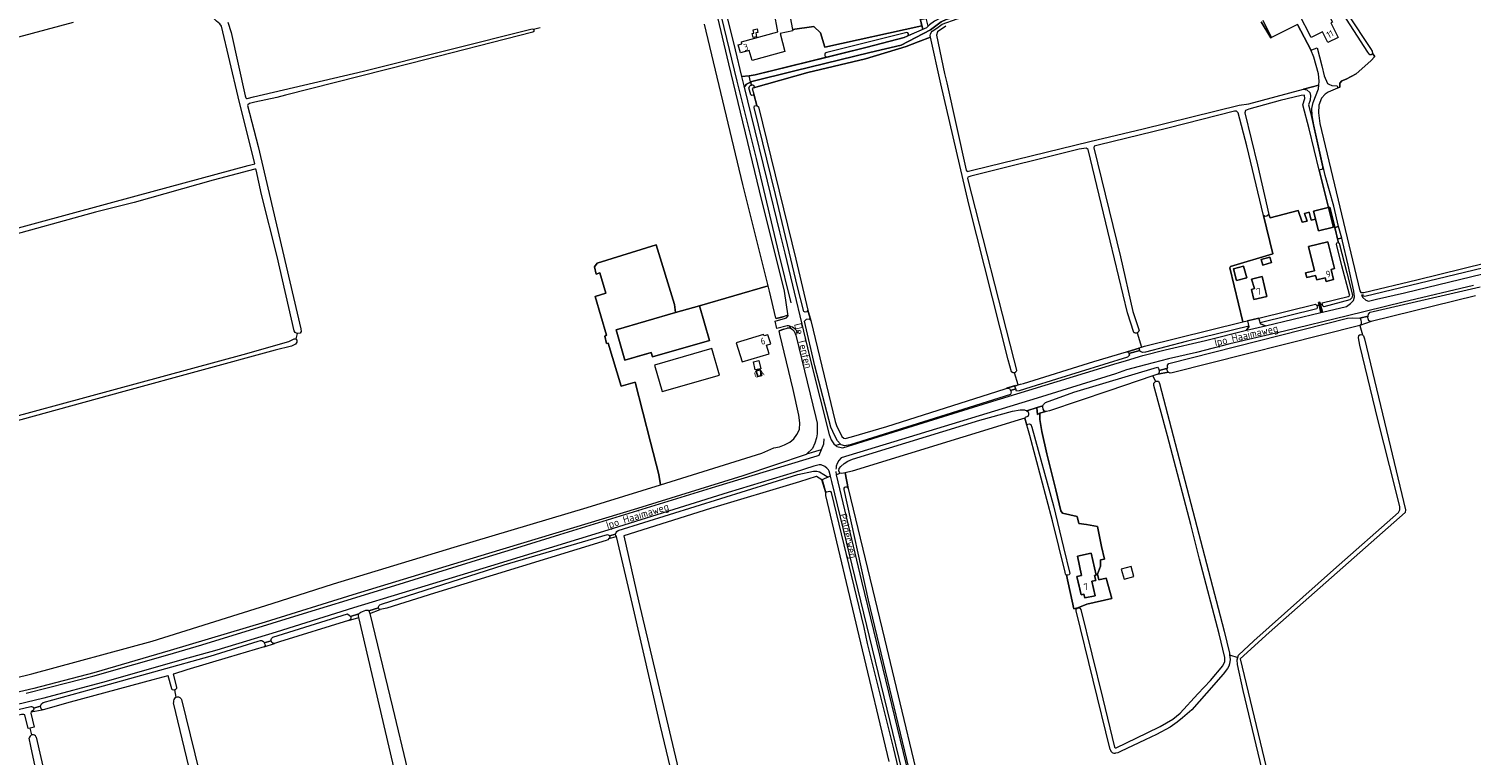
# Model space of a CAD drawing. Header units: metres. Extents: x 209813 to 223847, y 571801 to 587119.
# Tile 177 of 256: x 215390 to 216248, y 578724 to 579156. Entities that reach past the tile are written whole.
import ezdxf
from ezdxf.enums import TextEntityAlignment as Align

# ---------------------------------------------------------------- set-up
doc = ezdxf.new("R2010")
doc.units = ezdxf.units.M
for name, color, linetype, lineweight in [('B-RO-GK-BESCHOEIING-G', 8, 'GK-BESCHOEIING', 0), ('B-RO-GR-BOUWLAND-GV', 8, 'Continuous', 0), ('B-RO-GR-GRAS-GV', 8, 'Continuous', 0), ('B-RO-GR-GROENVOORZIENING-GV', 8, 'Continuous', 0), ('B-RO-OG-BEBOUWING-GV', 8, 'Continuous', 0), ('B-RO-OG-BEBOUWING-T18', 8, 'Continuous', 0), ('B-RO-OG-TERREIN_CULTUURSCHEIDING-GV', 8, 'Continuous', 0), ('B-RO-OG-TERREIN_ERF-GV', 8, 'Continuous', 0), ('B-RO-OG-TOPOGRAFIE-T18', 8, 'Continuous', 0), ('B-RO-OG-WATER_GREPPEL-GV', 8, 'Continuous', 0), ('B-RO-OG-WEG-GV', 8, 'Continuous', 0), ('B-RO-VH-ONVERHARD-GV', 8, 'Continuous', 0), ('B-RO-VH-VERHARDING_BETONSTRAATSTEEN-GV', 8, 'Continuous', 0), ('B-RO-VH-VERHARDING_PUIN-GV', 8, 'Continuous', 0)]:
    doc.layers.add(name, color=color, linetype=linetype, lineweight=lineweight)
doc.styles.add('NLCS-ISO-M200-T18', font='txt', dxfattribs={"height": 0.36})
doc.linetypes.add('GK-BESCHOEIING', pattern='A,30,-5,[1,NLCS.shx,S=1,R=0,X=0,Y=0],-5', length=40)

msp = doc.modelspace()

# ---------------------------------------------------------------- linework, layer by layer
at = {"layer": 'B-RO-GK-BESCHOEIING-G', "flags": 128}
for points in [[(215834.504, 578983.705), (215837.107, 578984.401)], [(215837.107, 578984.401), (215839.387, 578984.986)], [(215841.326, 578985.82), (215839.387, 578984.986)], [(215839.077, 578977.4), (215836.382, 578976.358)], [(215839.077, 578977.4), (215841.05, 578977.986)], [(215842.92, 578978.155), (215841.05, 578977.986)]]:
    msp.add_lwpolyline(points, dxfattribs=at)
at = {"layer": 'B-RO-GR-BOUWLAND-GV', "flags": 128}
for points in [[(215821.185, 579117.48), (215823.011, 579110.806), (215823.944, 579109.939), (215846.17, 579019.156), (215853.5, 578988.696), (215855.147, 578982.701), (215869.681, 578922.369), (215870.386, 578919.996), (215873.581, 578913.444), (215874.8, 578912.555), (215875.673, 578912.366), (215879.361, 578913.319), (215900.392, 578919.486), (215965.976, 578940.369), (215977.065, 578943.929), (215977.142, 578943.662), (215978.62, 578944.189), (215976.485, 578951.517), (215976.144, 578951.457), (215975.798, 578951.466), (215975.627, 578951.497), (215975.46, 578951.544), (215975.144, 578951.687), (215974.999, 578951.782), (215974.769, 578951.967), (215972.733, 578959.092), (215949.377, 579051.969), (215932.579, 579123.652), (215926.368, 579151.376), (215919.201, 579148.771), (215912.014, 579145.841), (215887.755, 579138.585), (215853.48, 579130.398), (215820.964, 579121.316), (215820.309, 579120.965)], [(216130.378, 579022.381), (216124.674, 579045.136), (216114.752, 579086.698), (216109.744, 579106.28), (216108.771, 579107.462), (216107.501, 579107.321), (216067.762, 579097.174), (216026.394, 579087.126), (216023.873, 579086.485), (216023.67, 579085.591), (216039.579, 579020.522), (216046.936, 578987.898), (216050.677, 578976.717), (216050.578, 578976.367), (216050.509, 578976.194), (216050.425, 578976.028), (216050.208, 578975.725), (216050.078, 578975.59), (216049.783, 578975.363), (216049.449, 578975.198), (216052.125, 578966.798), (216053.84, 578967.265), (216112.545, 578981.787), (216104.788, 579013.989), (216105.032, 579014.753)]]:
    msp.add_lwpolyline(points, close=True, dxfattribs=at)
for points in [[(216049.449, 578975.198), (216049.09, 578975.101), (216048.904, 578975.08), (216048.532, 578975.092), (216048.169, 578975.176), (216047.996, 578975.245), (216047.83, 578975.33), (216047.607, 578975.473), (216043.821, 578987.271), (216033.548, 579030.172), (216020.451, 579084.574), (216019.198, 579085.218), (216014.911, 579084.774), (215950.564, 579068.599), (215948.757, 579068.004), (215948.581, 579067.252), (215976.048, 578959.189), (215977.758, 578953.02), (215977.674, 578952.682), (215977.615, 578952.518), (215977.451, 578952.213), (215977.346, 578952.075), (215977.099, 578951.832), (215976.958, 578951.731), (215976.808, 578951.644), (215976.485, 578951.517)], [(215978.62, 578944.189), (215980.064, 578944.704), (215981.907, 578945.124), (216023.678, 578958.133), (216043.155, 578964.011), (216043.615, 578963.88), (216050.637, 578966.031), (216050.53, 578966.364), (216052.125, 578966.798)], [(215901.878, 578719.824), (215884.952, 578790.449), (215864.142, 578878.331), (215864.094, 578879.855), (215861.8, 578887.689), (215858.569, 578889.55), (215858.384, 578889.593), (215848.541, 578886.38), (215795.402, 578870.486), (215743.863, 578854.239), (215752.517, 578815.481), (215783.389, 578685.36)]]:
    msp.add_lwpolyline(points, dxfattribs=at)
at = {"layer": 'B-RO-GR-GRAS-GV', "flags": 128}
for points in [[(215921.308, 579158.252), (215920.249, 579162.515), (215910.694, 579202.308), (215910.201, 579202.248), (215883.698, 579197.381), (215826.914, 579184.228), (215831.048, 579167.558), (215841.632, 579169.675), (215844.314, 579156.035), (215856.912, 579157.835), (215860.875, 579153.962), (215863.592, 579145.598)], [(216163.314, 579049.993), (216163.526, 579050.047), (216157.887, 579072.2), (216151.915, 579096.816), (216148.163, 579111.211), (216149.331, 579114.936), (216149.131, 579116.694), (216148.974, 579116.851), (216147.251, 579116.651), (216134.713, 579113.649), (216116.109, 579108.484), (216114.11, 579107.818), (216113.744, 579106.45), (216121.123, 579075.4), (216128.04, 579045.697), (216128.658, 579043.88), (216145.432, 579048.198), (216147.87, 579041.194), (216150.78, 579041.723), (216149.228, 579046.464), (216152.014, 579047.153), (216153.214, 579042.464), (216155.789, 579042.987), (216154.577, 579047.787)], [(216050.637, 578966.031), (216043.615, 578963.88), (216044.416, 578963.651), (216044.66, 578962.879), (216051.059, 578964.718)], [(215977.065, 578943.929), (215971.807, 578942.311), (215973.408, 578942.151), (215974.106, 578940.966), (215977.231, 578941.957), (215976.779, 578943.272), (215977.142, 578943.662)], [(215739.513, 578853.809), (215739.091, 578854.432), (215738.938, 578855.353), (215735.21, 578854.205), (215735.436, 578853.252), (215734.98, 578852.599)], [(215586.099, 578805.679), (215585.883, 578806.68), (215586.106, 578807.736), (215581.015, 578806.165), (215581.169, 578805.94), (215581.226, 578805.32), (215581.03, 578804.424), (215579.936, 578803.731)], [(215592.049, 578809.572), (215592.652, 578807.983), (215598.784, 578810.349), (215598.043, 578810.662), (215597.798, 578811.347)], [(215535.699, 578790.132), (215534.873, 578790.217), (215534.242, 578790.738), (215533.724, 578791.694), (215529.682, 578790.476), (215529.991, 578789.808), (215530.235, 578788.967), (215529.653, 578788.111)], [(215397.347, 578750.656), (215396.852, 578751.268), (215396.477, 578752.486), (215396.469, 578752.723), (215392.321, 578751.612), (215392.395, 578751.391), (215392.365, 578750.295), (215390.8, 578749.447)]]:
    msp.add_lwpolyline(points, close=True, dxfattribs=at)
for points in [[(215318.948, 578754.388), (215391.256, 578771.987), (215462.943, 578791.511), (215534.455, 578813.919), (215570.839, 578825.674), (215642.865, 578847.567), (215721.951, 578871.107), (215765.635, 578884.696), (215764.6, 578890.912), (215759.625, 578910.174), (215750.502, 578945.778), (215742.163, 578943.511), (215734.543, 578969.017), (215733.484, 578968.911), (215732.532, 578973.356), (215733.59, 578973.779), (215726.817, 578996.957), (215733.061, 578998.862), (215729.569, 579010.927), (215727.346, 579010.186), (215726.288, 579014.525), (215727.941, 579016.721), (215763.055, 579027.769), (215774.019, 578992.194), (215774.643, 578987.322), (215788.932, 578991.436), (215829.738, 579003.307), (215814.765, 579063.632), (215791.799, 579159.2)], [(215507.955, 579160.355), (215509.906, 579154.2), (215518.309, 579116.551), (215518.805, 579115.22), (215519.084, 579114.947), (215519.492, 579114.895), (215523.223, 579115.953), (215588.846, 579131.197), (215689.246, 579156.5), (215690.044, 579156.219), (215693.947, 579157.281)], [(215935.491, 579157.935), (215930.725, 579154.603), (215930.036, 579152.58), (215934.784, 579129.899), (215936.086, 579124.174), (215947.754, 579072.117), (215948.374, 579071.482), (215951.398, 579072.123), (216021.389, 579089.305), (216053.021, 579096.762), (216110.239, 579110.965), (216116.055, 579111.735), (216148.599, 579120.427), (216157.763, 579122.768), (216157.87, 579125.313), (216157.473, 579129.546), (216154.695, 579139.468), (216152.975, 579143.833), (216144.961, 579159.069), (216129.152, 579151.02), (216123.309, 579160.623)], [(216175.152, 579164.676), (216188.491, 579144.729), (216189.572, 579143.09), (216189.681, 579141.814), (216191.009, 579139.941), (216188.786, 579137.313), (216179.9, 579129.593), (216174.073, 579126.388), (216171.451, 579125.368), (216170.14, 579124.057), (216170.252, 579121.725), (216163.222, 579118.73), (216161.546, 579117.502), (216159.36, 579115.171), (216157.758, 579110.947), (216157.612, 579106.285), (216158.341, 579100.021), (216182.231, 579000.381), (216182.814, 578999.215), (216184.591, 578999.239), (216216.033, 579006.849), (216270.956, 579020.364)], [(215690.044, 579156.219), (215690.309, 579155.557), (215690.243, 579154.83), (215689.704, 579154.357), (215616.795, 579135.678), (215542.321, 579116.8), (215537.238, 579115.457), (215524.119, 579112.797), (215520.934, 579111.893), (215519.937, 579111.066), (215519.812, 579110.832), (215525.998, 579086.331), (215551.512, 578977.593), (215551.729, 578976.046), (215550.988, 578975.094), (215549.294, 578974.882), (215548.544, 578971.712), (215549.041, 578970.936), (215549.083, 578969.696), (215548.236, 578968.426), (215545.908, 578967.262), (215536.277, 578964.934), (215446.001, 578940.38), (215352.762, 578914.663)], [(215549.294, 578974.882), (215548.13, 578975.411), (215547.441, 578976.501), (215537.377, 579020.834), (215528.094, 579057.676), (215524.851, 579072.427), (215524.619, 579072.831), (215524.137, 579072.837), (215499.236, 579066.233), (215452.269, 579052.983), (215429.259, 579047.112), (215371.585, 579031.229)], [(216251.072, 578997.214), (216188.943, 578981.977), (216182.18, 578979.719), (216183.701, 578974.165), (216184.372, 578973.457), (216184.876, 578971.641), (216199.238, 578912.13), (216209.395, 578869.837), (216209.157, 578868.249), (216128.22, 578796.756), (216110.922, 578780.886), (216128.696, 578706.536), (216147.502, 578628.536)], [(216182.18, 578979.719), (216070.428, 578951.391), (216069.15, 578951.255), (216068.047, 578951.753), (216061.744, 578950.564), (216058.925, 578949.596), (216060.358, 578946.256), (216061.112, 578946.455), (216062.172, 578946.369), (216062.825, 578945.016), (216101.307, 578797.488), (216104.452, 578784.314), (216104.572, 578783.352), (216109.449, 578781.769), (216109.822, 578783.103), (216118.924, 578791.782), (216166.549, 578834.115), (216205.072, 578868.194), (216206.025, 578869.675), (216205.919, 578871.58), (216203.273, 578882.799), (216193.113, 578922.804), (216182.106, 578967.995), (216181.26, 578972.228), (216181.471, 578973.604), (216182.318, 578974.345), (216183.701, 578974.165)], [(216188.943, 578981.977), (216187.435, 578982.49), (216187.031, 578983.594), (216186.876, 578984.667), (216187.032, 578985.259), (216182.121, 578983.941), (216182.462, 578983.532), (216182.773, 578982.583), (216182.944, 578981.744), (216182.975, 578980.982), (216182.866, 578980.282), (216182.225, 578979.73)], [(215284.565, 578899.134), (215517.221, 578962.429), (215544.276, 578970.084), (215547.536, 578971.663), (215548.544, 578971.712)], [(216058.925, 578949.596), (216032.617, 578940.7), (215997.295, 578928.873), (215995.592, 578928.44), (215994.858, 578928.409), (215991.483, 578927.321), (215991.648, 578923.683), (215992.806, 578916.44), (215995.783, 578903.111), (216001.074, 578881.779), (216004.018, 578869.145), (216005.076, 578867.723), (216013.84, 578865.838), (216014.833, 578861.572), (216019.297, 578861.075), (216025.879, 578859.786), (216028.359, 578847.979), (216030.115, 578840.462), (216027.665, 578839.975), (216027.764, 578836.105), (216025.945, 578831.508), (216026.673, 578828.069), (216030.988, 578829.144), (216034.412, 578816.989), (216019.595, 578813.483), (216014.155, 578811.455)], [(216014.192, 578811.311), (216014.778, 578811.345), (216015.453, 578811.107), (216016.049, 578810.467), (216029.026, 578757.172), (216036.091, 578728.398), (216036.448, 578728.001), (216037.002, 578727.917), (216055.582, 578736.931), (216063.157, 578740.701), (216070.852, 578745.064), (216075.162, 578748.678), (216085.745, 578760.214), (216093.259, 578768.046), (216100.562, 578776.724), (216101.832, 578779.37), (216101.832, 578781.804), (216098.445, 578795.88), (216086.697, 578840.33), (216081.449, 578861.023), (216067.582, 578913.922), (216059.416, 578943.927), (216059.366, 578945.304), (216060.358, 578946.256)], [(216007.417, 578830.895), (216006.845, 578831.518), (216006.581, 578832.643), (215999.04, 578863.136), (215985.546, 578914.002), (215982.57, 578924.387), (215978.601, 578923.13), (215879.845, 578892.769), (215875.566, 578891.91), (215877.476, 578882.461), (215899.074, 578792.875), (215926.719, 578677.671)], [(215734.98, 578852.599), (215734.221, 578851.931), (215733.269, 578851.402), (215631.033, 578820.181), (215602.776, 578811.185), (215598.784, 578810.349)], [(215789.466, 578641.534), (215765.759, 578740.806), (215748.932, 578813.408), (215739.513, 578853.809)], [(216033.489, 578726.965), (216013.162, 578809.622), (216013.151, 578809.996), (216013.27, 578810.551), (216013.667, 578811.067), (216014.155, 578811.455), (216011.739, 578810.824), (216007.417, 578830.895)], [(215592.652, 578807.983), (215606.162, 578752.236), (215615.052, 578714.771), (215631.033, 578646.297), (215640.876, 578606.08), (215645.347, 578585.519), (215646.788, 578581.056), (215648.465, 578577.518), (215650.737, 578574.655), (215652.62, 578572.683), (215655.649, 578571.146), (215665.449, 578568.272), (215666.584, 578567.372), (215667.267, 578566.244), (215667.608, 578565.044), (215667.312, 578563.845), (215667.12, 578563.607), (215673.448, 578562.395)], [(215579.936, 578803.731), (215538.816, 578791.076), (215535.699, 578790.132)], [(215641.334, 578572.145), (215640.701, 578573.108), (215639.882, 578575.245), (215638.5, 578579.916), (215622.173, 578651.054), (215586.099, 578805.679)], [(215529.653, 578788.111), (215508.272, 578781.737), (215483.579, 578774.503), (215475.654, 578771.936), (215475.458, 578771.793), (215477.33, 578764.934), (215477.364, 578763.896), (215477.337, 578763.206), (215476.672, 578762.572), (215476.386, 578762.509)], [(216104.572, 578783.352), (216104.846, 578780.626), (216104.57, 578777.92), (216104.047, 578776.603), (216103.375, 578775.275), (216100.776, 578771.872), (216090.887, 578760.59), (216081.99, 578750.667), (216076.623, 578745.855), (216073.316, 578743.153), (216069.125, 578740.348), (216061.009, 578735.959), (216054.3, 578732.71), (216039.633, 578725.848), (216038.031, 578724.975), (216036.706, 578724.819)], [(216067.486, 578607.032), (216067.721, 578607.106), (216098.399, 578615.023), (216144.958, 578626.733), (216112.668, 578762.094), (216109.293, 578777.6), (216109.081, 578780.458), (216109.449, 578781.769)], [(215477.332, 578758.078), (215476.386, 578762.509), (215475.729, 578762.365), (215474.938, 578762.473), (215474.568, 578763.103), (215472.464, 578770.921), (215472.302, 578770.904), (215463.368, 578768.522), (215414.188, 578755.227), (215397.964, 578750.64), (215397.347, 578750.656)], [(215480.247, 578757.191), (215480.399, 578756.669), (215493.496, 578703.329), (215515.007, 578616.017), (215532.945, 578542.277), (215548.344, 578477.587), (215552.301, 578460.561)], [(215390.36, 578739.686), (215389.17, 578739.397), (215387.059, 578747.541), (215386.469, 578747.855), (215385.187, 578747.775), (215383.629, 578747.324), (215349.527, 578739.627)], [(215390.8, 578749.447), (215390.722, 578748.658), (215392.624, 578740.235), (215390.36, 578739.686)], [(215547.891, 578459.321), (215525.513, 578550.485), (215501.859, 578645.973), (215475.707, 578754.85)], [(215391.182, 578735.598), (215390.36, 578739.686)], [(215454.66, 578440.556), (215421.422, 578588.735), (215402.451, 578673.904), (215390.624, 578728.991), (215389.727, 578733.705)], [(215393.898, 578734.378), (215402.72, 578695.265), (215436.931, 578542.468), (215452.488, 578474.523), (215459.349, 578441.708)]]:
    msp.add_lwpolyline(points, dxfattribs=at)
at = {"layer": 'B-RO-GR-GRAS-GV'}
for centre, radius, start, end in [((215478.179, 578755.629), 2.592, 37.072315, 194.80565), ((215391.893, 578733.547), 2.171, 22.516981, 177.616916), ((216036.104, 578727.413), 2.653, 189.716484, 280.74932)]:
    msp.add_arc(centre, radius, start, end, dxfattribs=at)
at = {"layer": 'B-RO-GR-GROENVOORZIENING-GV', "flags": 128}
for points in [[(215970.114, 579171.337), (215955.81, 579167.877), (215942.06, 579163.959), (215935.785, 579162.039), (215932.833, 579160.606), (215926.519, 579155.766), (215908.95, 579146.601), (215890.336, 579142.295), (215845.705, 579131.343), (215819.349, 579124.785), (215819.824, 579122.893), (215819.984, 579122.962)], [(215927.384, 579155.065), (215930.25, 579156.817), (215933.379, 579159.234), (215942.388, 579162.301), (215970.486, 579169.92), (215970.114, 579171.337)], [(215820.964, 579121.316), (215853.48, 579130.398), (215887.755, 579138.585), (215912.014, 579145.841), (215919.201, 579148.771), (215926.368, 579151.376)]]:
    msp.add_lwpolyline(points, dxfattribs=at)
at = {"layer": 'B-RO-GR-GROENVOORZIENING-GV'}
for points in [[(215926.368, 579151.376, -0.2447773), (215927.384, 579155.065)], [(215819.984, 579122.962, -0.933209), (215820.964, 579121.316)]]:
    msp.add_lwpolyline(points, format="xyb", dxfattribs=at)
at = {"layer": 'B-RO-OG-BEBOUWING-GV', "flags": 128}
for points in [[(216163.314, 579049.993), (216154.577, 579047.787), (216157.56, 579035.973), (216166.509, 579038.233), (216163.526, 579050.047)], [(216155.092, 579012.264), (216149.797, 579010.945), (216150.494, 579008.15), (216155.788, 579009.469), (216156.454, 579006.796), (216161.482, 579008.04), (216162.026, 579005.853), (216166.505, 579006.961), (216164.983, 579013.072), (216166.989, 579013.569), (216163.022, 579029.496), (216151.509, 579026.647)], [(216106.846, 579013.459), (216108.678, 579006.45), (216114.746, 579008.056), (216112.887, 579015.076)], [(216123.432, 579019.023), (216124.351, 579015.677), (216129.448, 579017.077), (216128.529, 579020.423)], [(216117.535, 579001.123), (216119.034, 578995.036), (216126.833, 578996.943), (216125.286, 579002.801), (216124.041, 579008.855), (216117.691, 579007.236), (216119.457, 579001.593)], [(215774.643, 578987.322), (215739.204, 578977.118), (215744.429, 578958.972), (215758.088, 578962.988), (215760.058, 578963.555), (215760.805, 578960.958), (215794.882, 578970.77), (215788.932, 578991.436)], [(215810.694, 578969.398), (215814.202, 578957.887), (215830.293, 578962.717), (215828.696, 578968.004), (215831.291, 578968.783), (215829.675, 578974.138), (215827.325, 578973.432), (215827.059, 578974.312)], [(215762.072, 578956.023), (215766.624, 578940.254), (215800.76, 578950.107), (215796.208, 578965.876)], [(215822.684, 578952.546), (215823.647, 578949.142), (215826.04, 578949.819), (215825.077, 578953.223)], [(216014.385, 578826.864), (216016.105, 578819.168), (216017.79, 578819.545), (216018.304, 578817.246), (216024.45, 578818.62), (216022.514, 578827.23), (216024.857, 578827.757), (216024.201, 578830.679), (216025.083, 578830.878), (216022.132, 578843.998), (216013.944, 578842.157), (216016.467, 578830.63), (216013.694, 578830.023)], [(216040.096, 578834.389), (216041.706, 578828.391), (216047.562, 578829.963), (216045.952, 578835.961)]]:
    msp.add_lwpolyline(points, close=True, dxfattribs=at)
at = {"layer": 'B-RO-OG-TERREIN_CULTUURSCHEIDING-GV', "flags": 128}
for points in [[(216062.575, 578952.762), (216062.654, 578952.265), (216062.647, 578951.726), (216062.508, 578951.189), (216061.744, 578950.564), (216068.047, 578951.753), (216067.425, 578953.012), (216067.099, 578954.049)], [(215993.284, 578931.729), (215989.958, 578930.687), (215989.878, 578930.341), (215989.959, 578928.678), (215990.254, 578926.654), (215991.483, 578927.321), (215994.858, 578928.409), (215994.073, 578928.779), (215993.612, 578929.847), (215993.284, 578931.087)]]:
    msp.add_lwpolyline(points, close=True, dxfattribs=at)
at = {"layer": 'B-RO-OG-TERREIN_ERF-GV', "flags": 128}
for points in [[(215801.192, 579180.144), (215810.097, 579143.997), (215813.943, 579127.987), (215818.41, 579128.52)], [(216144.961, 579159.069), (216152.975, 579143.833), (216153.605, 579143.834), (216156.721, 579145.015), (216159.47, 579134.318), (216160.949, 579128.329), (216162.919, 579123.931), (216163.631, 579123.493), (216165.546, 579122.656), (216168.614, 579122.503), (216169.055, 579121.185), (216170.252, 579121.725), (216170.14, 579124.057), (216171.451, 579125.368), (216174.073, 579126.388), (216179.9, 579129.593), (216188.786, 579137.313), (216191.009, 579139.941), (216189.681, 579141.814), (216188.877, 579140.967), (216188.169, 579140.932), (216186.91, 579142.439), (216170.216, 579168.397)], [(215912.982, 579152.255), (215921.834, 579156.137), (215921.308, 579158.252), (215863.592, 579145.598), (215860.875, 579153.962), (215856.912, 579157.835), (215844.314, 579156.035), (215844.475, 579155.222), (215836.836, 579153.702), (215839.804, 579142.99), (215820.171, 579137.584), (215818.513, 579143.568), (215813.301, 579142.133), (215812.006, 579146.807), (215814.148, 579147.397), (215813.811, 579148.61), (215835.636, 579154.62), (215833.279, 579166.543)], [(216123.309, 579160.623), (216129.152, 579151.02), (216129.614, 579151.255), (216124.493, 579161.313)], [(215818.41, 579128.52), (215822.068, 579128.956), (215864.858, 579139.603)], [(215763.055, 579027.769), (215727.941, 579016.721), (215726.288, 579014.525), (215727.346, 579010.186), (215729.569, 579010.927), (215733.061, 578998.862), (215726.817, 578996.957), (215733.59, 578973.779), (215732.532, 578973.356), (215733.484, 578968.911), (215734.543, 578969.017), (215742.163, 578943.511), (215750.502, 578945.778), (215759.625, 578910.174), (215764.6, 578890.912), (215765.635, 578884.696), (215826.026, 578903.483), (215833.233, 578906.637), (215836.586, 578907.383), (215839.486, 578908.476), (215842.675, 578910.105), (215845.049, 578912.123), (215846.927, 578914.571), (215848.351, 578917.589), (215848.569, 578921.576), (215848.07, 578926.247), (215844.58, 578941.551), (215836.638, 578974.541), (215836.382, 578976.358), (215839.077, 578977.4), (215841.05, 578977.986), (215842.92, 578978.155), (215842.686, 578979.216)], [(215841.068, 578979.524), (215835.015, 578977.759), (215833.936, 578982.13), (215840.139, 578983.91), (215840.717, 578984.216), (215841.452, 578985.228), (215841.326, 578985.82), (215839.387, 578984.986), (215834.504, 578983.705), (215834.372, 578984.034), (215830.518, 579000), (215829.738, 579003.307), (215788.932, 578991.436), (215794.882, 578970.77), (215760.805, 578960.958), (215760.058, 578963.555), (215754.551, 578961.887), (215744.429, 578958.972), (215739.204, 578977.118), (215774.643, 578987.322), (215774.019, 578992.194), (215763.055, 579027.769)]]:
    msp.add_lwpolyline(points, dxfattribs=at)
for points in [[(216159.505, 579172.763), (216165.863, 579160.462), (216164.805, 579159.915), (216169.243, 579151.329), (216163.166, 579148.19), (216159.86, 579154.585), (216153.249, 579151.17), (216145.758, 579165.661)], [(215820.867, 579155.864), (215823.137, 579156.349), (215823.578, 579154.283), (215822.371, 579154.025), (215822.873, 579151.673), (215820.853, 579151.242), (215820.338, 579153.654), (215821.295, 579153.858)], [(216167.186, 579038.092), (216164.205, 579050.114), (216163.526, 579050.047), (216166.509, 579038.233), (216157.56, 579035.973), (216155.789, 579042.987), (216153.214, 579042.464), (216152.014, 579047.153), (216149.228, 579046.464), (216150.78, 579041.723), (216147.87, 579041.194), (216145.432, 579048.198), (216128.658, 579043.88), (216128.04, 579045.697), (216126.839, 579044.757), (216125.805, 579044.627), (216124.674, 579045.136), (216130.378, 579022.381), (216105.032, 579014.753), (216104.788, 579013.989), (216112.545, 578981.787), (216121.962, 578984.068), (216155.734, 578992.262), (216156.174, 578992.006), (216156.575, 578991.486), (216157.867, 578991.816), (216157.5, 578993.28), (216158.367, 578993.483), (216158.725, 578992.032), (216159.916, 578992.333), (216159.769, 578993.122), (216175.204, 578996.99), (216175.875, 578997.25), (216176.169, 578997.501), (216176.082, 578998.012), (216171.496, 579015.2), (216168.176, 579028.121), (216168.459, 579028.893), (216169.278, 579029.017), (216169.434, 579028.909)], [(216151.509, 579026.647), (216163.022, 579029.496), (216166.989, 579013.569), (216164.983, 579013.072), (216166.505, 579006.961), (216162.026, 579005.853), (216161.482, 579008.04), (216156.454, 579006.796), (216155.788, 579009.469), (216150.494, 579008.15), (216149.797, 579010.945), (216155.092, 579012.264)], [(216114.746, 579008.056), (216108.678, 579006.45), (216106.846, 579013.459), (216112.887, 579015.076)], [(216129.448, 579017.077), (216124.351, 579015.677), (216123.432, 579019.023), (216128.529, 579020.423)], [(216125.286, 579002.801), (216126.833, 578996.943), (216119.034, 578995.036), (216117.535, 579001.123), (216119.457, 579001.593), (216117.691, 579007.236), (216124.041, 579008.855)], [(215820.975, 578957.962), (215824.23, 578958.716), (215825.351, 578953.876), (215822.096, 578953.122)], [(215825.077, 578953.223), (215826.04, 578949.819), (215823.647, 578949.142), (215822.684, 578952.546)], [(215989.959, 578928.678), (215989.878, 578930.341), (215989.958, 578930.687), (215983.903, 578928.789), (215984.599, 578928.093), (215984.818, 578927.324), (215984.818, 578926.373), (215984.364, 578925.463), (215983.22, 578924.932), (215982.875, 578924.826), (215982.57, 578924.387), (215983.829, 578919.994), (215984.422, 578920.881), (215985.414, 578921.08), (215986.142, 578920.617), (215986.737, 578918.963), (215999.702, 578872.066), (216005.721, 578847.261), (216009.4, 578831.882), (216008.962, 578831.121), (216008.234, 578830.79), (216007.417, 578830.895), (216011.739, 578810.824), (216014.155, 578811.455), (216019.595, 578813.483), (216034.412, 578816.989), (216030.988, 578829.144), (216026.673, 578828.069), (216025.945, 578831.508), (216027.764, 578836.105), (216027.665, 578839.975), (216030.115, 578840.462), (216028.359, 578847.979), (216025.879, 578859.786), (216019.297, 578861.075), (216014.833, 578861.572), (216013.84, 578865.838), (216005.076, 578867.723), (216004.018, 578869.145), (216001.074, 578881.779), (215995.783, 578903.111), (215992.806, 578916.44), (215991.648, 578923.683), (215991.483, 578927.321), (215990.254, 578926.654)], [(216013.944, 578842.157), (216022.132, 578843.998), (216025.083, 578830.878), (216024.201, 578830.679), (216024.857, 578827.757), (216022.514, 578827.23), (216024.45, 578818.62), (216018.304, 578817.246), (216017.79, 578819.545), (216016.105, 578819.168), (216013.694, 578830.023), (216016.467, 578830.63)]]:
    msp.add_lwpolyline(points, close=True, dxfattribs=at)
at = {"layer": 'B-RO-OG-TERREIN_ERF-GV'}
msp.add_lwpolyline([(215842.686, 578979.216, 0.0457257), (215841.068, 578979.524)], format="xyb", dxfattribs=at)
at = {"layer": 'B-RO-OG-WATER_GREPPEL-GV', "flags": 128}
for points in [[(215912.357, 579154.166), (215886.926, 579147.939), (215864.66, 579142.392)], [(215864.858, 579139.603), (215888.809, 579145.563), (215910.715, 579151.261), (215912.982, 579152.255)]]:
    msp.add_lwpolyline(points, dxfattribs=at)
at = {"layer": 'B-RO-OG-WATER_GREPPEL-GV'}
for points in [[(215912.982, 579152.255, 0.6926843), (215912.357, 579154.166)], [(215864.66, 579142.392, 0.9129808), (215864.858, 579139.603)]]:
    msp.add_lwpolyline(points, format="xyb", dxfattribs=at)
at = {"layer": 'B-RO-OG-WEG-GV', "flags": 128}
for points in [[(215843.536, 578993.188), (215836.221, 579023.008), (215822.9, 579079.066), (215811.25, 579125.159), (215797.404, 579182.837), (215794.587, 579184.167), (215795.028, 579182.57), (215806.257, 579135.62), (215824.417, 579059.963), (215839.285, 579000), (215841.452, 578985.228)], [(215872.882, 578908.959), (215871.028, 578910.865), (215869.406, 578913.839), (215867.078, 578918.982), (215864.65, 578928.237), (215857.653, 578955.515), (215851.342, 578982.23), (215852.522, 578983.466), (215854.125, 578983.647), (215855.147, 578982.701), (215853.5, 578988.696), (215852.856, 578987.856), (215851.792, 578987.537), (215851.078, 578987.894), (215847.286, 579002.761), (215834.235, 579057.636), (215821.411, 579109.643), (215821.621, 579110.537), (215823.011, 579110.806), (215821.185, 579117.48), (215821.044, 579116.878), (215819.967, 579116.626), (215819.458, 579117.077), (215818.273, 579121.257), (215819.139, 579122.599), (215819.824, 579122.893), (215819.349, 579124.785), (215819.167, 579124.739), (215816.825, 579123.402), (215815.474, 579121.618), (215819.383, 579105.351), (215829.237, 579065.665), (215836.541, 579035.545), (215839.637, 579022.78), (215855.452, 578957.185), (215866.083, 578914.613), (215867.362, 578911.399), (215868.83, 578909.125), (215870.033, 578908.137)], [(216271.706, 579017.82), (216185.111, 578996.924), (216184.389, 578997.165), (216184.178, 578997.828), (216183.711, 578997.714), (216183.064, 578997.614), (216183.828, 578996.377), (216185.746, 578994.789), (216187.314, 578994.091), (216192.086, 578995.227), (216208.823, 578999.107), (216261.945, 579011.999)], [(216249.894, 579003.41), (216208.015, 578993.55), (216174.815, 578985.294), (216137.316, 578976.203), (216104.813, 578968.655), (216084.894, 578963.566), (216068.155, 578959.685), (216054.545, 578956.246), (216043.278, 578953.174), (216036.678, 578950.809), (215989.985, 578936.398), (215909.201, 578911.701), (215873.317, 578900.812), (215871.791, 578899.209), (215870.782, 578897.418), (215870.304, 578895.734), (215870.187, 578894.839), (215870.146, 578894.105)], [(215989.958, 578930.687), (215993.284, 578931.729), (215993.72, 578932.616), (215994.963, 578933.656), (216011.756, 578939.901), (216061.717, 578954.817), (216062.227, 578953.945), (216062.575, 578952.762), (216067.773, 578954.241), (216067.596, 578954.813), (216067.657, 578955.904), (216068.478, 578957.009), (216174.742, 578984.084), (216177.758, 578984.291), (216182.121, 578983.941), (216187.032, 578985.259), (216187.308, 578986.317), (216188.34, 578987.628), (216190.099, 578988.024), (216253.718, 579002.768)], [(215842.686, 578979.216), (215842.92, 578978.155), (215844.211, 578977.303), (215845.364, 578976.216), (215846.269, 578973.821), (215858.172, 578924.827), (215859.059, 578921.465), (215858.91, 578915.013), (215858.533, 578912.688), (215857.488, 578909.411), (215856.213, 578906.393), (215852.891, 578903.132), (215861.574, 578905.697), (215862.933, 578909.042), (215863.052, 578912.02)], [(215870.176, 578892.588), (215870.364, 578890.64), (215872.395, 578891.554), (215871.811, 578892.98), (215872.105, 578894.501), (215872.981, 578895.531), (215875.054, 578897.419), (215877.173, 578898.707), (215880.024, 578900.026), (215955.803, 578923.242), (215975.301, 578928.523), (215979.905, 578929.4), (215982.473, 578929.359), (215983.903, 578928.789), (215989.958, 578930.687)], [(215852.891, 578903.132), (215852.487, 578902.735), (215814.792, 578889.939), (215751.949, 578870.602), (215663.141, 578843.676), (215582.442, 578819.052), (215530.303, 578802.912), (215473.689, 578786.015), (215428.278, 578772.689), (215392.392, 578763.225), (215323.147, 578747.122)], [(215387.959, 578760.584), (215412.962, 578766.882), (215427.533, 578770.717), (215452.003, 578777.51), (215472.258, 578783.31), (215492.436, 578789.282), (215534.338, 578802.255), (215555.585, 578808.742), (215578.987, 578815.954), (215613.241, 578826.448), (215658.652, 578840.49), (215680.109, 578847.149), (215705.742, 578855.01), (215798.717, 578883.648), (215858.946, 578901.986), (215860.13, 578902.413), (215861.574, 578905.697)], [(215866.945, 578889.881), (215866.144, 578892.808), (215865.621, 578893.708), (215865.256, 578894.083), (215864.781, 578894.652), (215863.517, 578895.576), (215861.325, 578896.552), (215860.199, 578896.631), (215856.954, 578895.739), (215845.199, 578892.044), (215805.913, 578880.054), (215734.308, 578857.699), (215664.409, 578836.214), (215611.69, 578820.113), (215582.839, 578811.363), (215536.736, 578796.935), (215501.439, 578786.232), (215480.569, 578780.293), (215435.45, 578767.382), (215398.376, 578757.444), (215361.135, 578748.526)], [(215348.641, 578742.566), (215390.59, 578752.549), (215391.171, 578752.578), (215391.688, 578752.366), (215392.005, 578752.101), (215392.321, 578751.612), (215396.469, 578752.723), (215396.654, 578753.39), (215397.073, 578754.251), (215398.028, 578754.948), (215426.779, 578762.895), (215467.428, 578774.226), (215497.385, 578782.633), (215526.132, 578791.574), (215527.496, 578791.858), (215528.195, 578791.838), (215528.914, 578791.512), (215529.306, 578791.212), (215529.682, 578790.476), (215533.724, 578791.694), (215533.724, 578792.464), (215533.981, 578793.177), (215534.819, 578793.86), (215579.245, 578807.733), (215580.536, 578806.867), (215581.015, 578806.165), (215586.106, 578807.736), (215586.536, 578808.375), (215587.142, 578808.852), (215590.239, 578809.971), (215591.508, 578809.971), (215592.049, 578809.572), (215597.798, 578811.347), (215597.798, 578811.955), (215598.046, 578812.674), (215598.452, 578813.157), (215599.581, 578813.651), (215672.552, 578836.902), (215734.127, 578855.047), (215734.809, 578854.708), (215735.21, 578854.205), (215738.938, 578855.353), (215739.223, 578856.314), (215739.701, 578856.862), (215740.364, 578857.382), (215847.4, 578890.761), (215856.723, 578892.843), (215858.802, 578892.863), (215860.314, 578892.393), (215865.608, 578889.253)], [(215933.151, 578614.765), (215929.623, 578629.574), (215921.009, 578667.04), (215905.882, 578729.626), (215867.793, 578886.596), (215866.945, 578889.881), (215863.073, 578888.207), (215861.853, 578887.711), (215864.094, 578879.855), (215864.581, 578880.415), (215866.43, 578880.99), (215866.912, 578880.632), (215867.348, 578880.088), (215886.761, 578799.579), (215888.667, 578790.186), (215904.401, 578727.422), (215920.487, 578659.219), (215924.409, 578643.902)], [(215870.364, 578890.64), (215885.32, 578827.295), (215924.452, 578666.293)], [(215925.038, 578668.175), (215889.603, 578815.915), (215875.028, 578881.808), (215875.055, 578882.679), (215875.44, 578883.279), (215876.061, 578883.495), (215876.66, 578883.468), (215877.149, 578883.087), (215877.476, 578882.461), (215875.566, 578891.91), (215873.628, 578891.39), (215872.395, 578891.554)]]:
    msp.add_lwpolyline(points, dxfattribs=at)
for points in [[(216148.599, 579120.427), (216150.669, 579120.046), (216152.395, 579118.45), (216152.781, 579116.649), (216152.539, 579113.956), (216151.653, 579111.173), (216152.718, 579106.555), (216159.968, 579074.217), (216159.909, 579072.832), (216157.887, 579072.2), (216163.526, 579050.047), (216164.205, 579050.114), (216167.186, 579038.092), (216169.404, 579038.637), (216166.599, 579050.659), (216161.57, 579069.107), (216157.052, 579088.466), (216154.658, 579099.175), (216153.833, 579104.736), (216153.633, 579108.855), (216154.275, 579112.552), (216157.456, 579120.576), (216157.763, 579122.768)], [(216171.344, 579031.772), (216168.86, 579031.256), (216169.434, 579028.909), (216169.82, 579028.64), (216174.399, 579010.951), (216177.718, 578997.646), (216177.379, 578996.165), (216176.267, 578994.874), (216160.658, 578990.754), (216160.152, 578991.4), (216159.916, 578992.333), (216158.725, 578992.032), (216159.828, 578987.553), (216174.274, 578990.989), (216176.619, 578992.728), (216178.278, 578994.465), (216178.979, 578996.759), (216178.492, 579000.15), (216175.259, 579015.56), (216171.879, 579029.881)], [(216158.989, 578987.352), (216157.867, 578991.816), (216156.575, 578991.486), (216156.777, 578990.688), (216156.82, 578990.083), (216156.726, 578989.901), (216156.497, 578989.635), (216122.83, 578981.121), (216122.982, 578980.605), (216125.926, 578979.433)], [(216044.66, 578962.879), (216044.971, 578961.892), (216043.712, 578960.768), (216001.463, 578947.741), (215986.29, 578942.875), (215979.317, 578940.723), (215977.703, 578940.584), (215977.231, 578941.957), (215974.106, 578940.966), (215974.575, 578940.17), (215974.039, 578938.493), (215935.632, 578926.365), (215878.55, 578908.539), (215875.468, 578907.831), (215873.23, 578908.601), (215872.882, 578908.959), (215870.033, 578908.137), (215870.682, 578907.604), (215873.196, 578906.96), (215874.332, 578906.818), (215961, 578933.659), (216035.733, 578956.488), (216043.116, 578958.84), (216052.861, 578961.682), (216066.198, 578965.055), (216090.279, 578970.775), (216114.691, 578976.862), (216116.107, 578978.746), (216115.987, 578979.246), (216078.621, 578970.023), (216054.562, 578963.764), (216052.702, 578963.633), (216051.169, 578964.375), (216051.059, 578964.718)]]:
    msp.add_lwpolyline(points, close=True, dxfattribs=at)
at = {"layer": 'B-RO-OG-WEG-GV'}
msp.add_lwpolyline([(215847.682, 578974.908, 0.2128242), (215842.686, 578979.216)], format="xyb", dxfattribs=at)
at = {"layer": 'B-RO-VH-ONVERHARD-GV', "flags": 128}
for points in [[(215237.1, 579085.012), (215249.765, 579030.486), (215255.913, 579005.152), (215256.441, 579003.683), (215256.911, 579003.351), (215257.471, 579003.533), (215294.109, 579013.548), (215453.366, 579056.922), (215520.187, 579074.887), (215524.012, 579075.962), (215514.198, 579115.877), (215504.204, 579158.079), (215503.251, 579159.483), (215501.162, 579161.006), (215499.271, 579163.04), (215498.35, 579166.551), (215490.411, 579199.166), (215477.171, 579251.69), (215471.413, 579276.444)], [(215819.349, 579124.785), (215845.705, 579131.343), (215890.336, 579142.295), (215908.95, 579146.601), (215926.519, 579155.766), (215932.833, 579160.606), (215935.785, 579162.039), (215942.06, 579163.959), (215955.81, 579167.877), (215970.114, 579171.337), (215969.487, 579173.612), (215957.708, 579170.5), (215939.078, 579165.537), (215933.011, 579163.257), (215928.777, 579160.905), (215925.901, 579158.748), (215924.083, 579157.123), (215910.715, 579151.261), (215888.809, 579145.563), (215822.068, 579128.956), (215818.41, 579128.52)], [(215415.848, 579160.176), (215264.091, 579119.561), (215265.392, 579114.7), (215234.036, 579106.308), (215236.583, 579096.308), (215234.932, 579095.875), (215237.1, 579085.012)], [(215925.155, 579158.081), (215923.653, 579163.632), (215922.892, 579162.164), (215921.518, 579161.899), (215920.249, 579162.515), (215921.834, 579156.137)]]:
    msp.add_lwpolyline(points, dxfattribs=at)
msp.add_lwpolyline([(215813.943, 579127.987), (215815.474, 579121.618), (215816.825, 579123.402), (215819.167, 579124.739), (215819.349, 579124.785), (215818.41, 579128.52)], close=True, dxfattribs=at)
at = {"layer": 'B-RO-VH-VERHARDING_BETONSTRAATSTEEN-GV', "flags": 128}
for points in [[(216168.86, 579031.256), (216171.344, 579031.772), (216169.404, 579038.637), (216167.186, 579038.092)], [(216157.867, 578991.816), (216158.989, 578987.352), (216159.828, 578987.553), (216158.367, 578993.483), (216157.5, 578993.28)]]:
    msp.add_lwpolyline(points, close=True, dxfattribs=at)
at = {"layer": 'B-RO-VH-VERHARDING_PUIN-GV', "flags": 128}
msp.add_lwpolyline([(216122.514, 578982.191), (216121.962, 578984.068), (216115.216, 578982.447), (216116.107, 578978.746), (216114.691, 578976.862), (216125.926, 578979.433), (216122.982, 578980.605)], close=True, dxfattribs=at)

# ---------------------------------------------------------------- texts
at = {"layer": 'B-RO-OG-BEBOUWING-T18', "style": 'NLCS-ISO-M200-T18'}
for s, rotation, p in [('11', 27.3, (216164.369, 579153.313)), ('3', 15.5, (215816.508, 579145.538)), ('9', 13.9, (216163.305, 579010.29)), ('7', 13.7, (216121.983, 578999.875)), ('6', 16.8, (215826.654, 578970.305)), ('6A', 15.8, (215824.375, 578951.137)), ('7', 12.6, (216019.149, 578823.888))]:
    msp.add_text(s, height=4, rotation=rotation, dxfattribs=at).set_placement(p, align=Align.MIDDLE)
at = {"layer": 'B-RO-OG-TOPOGRAFIE-T18', "style": 'NLCS-ISO-M200-T18'}
for s, rotation, p in [('De Tenten', 283.9, (215850.693, 578967.57)), ('Ipo Haaimaweg', 13.1, (216114.621, 578973.196)), ('Ipo Haaimaweg', 17.3, (215752.148, 578865.609)), ('Polderweg', 283.6, (215876.792, 578854.064))]:
    msp.add_text(s, height=4.5, rotation=rotation, dxfattribs=at).set_placement(p, align=Align.MIDDLE)

doc.saveas('drawing.dxf')
